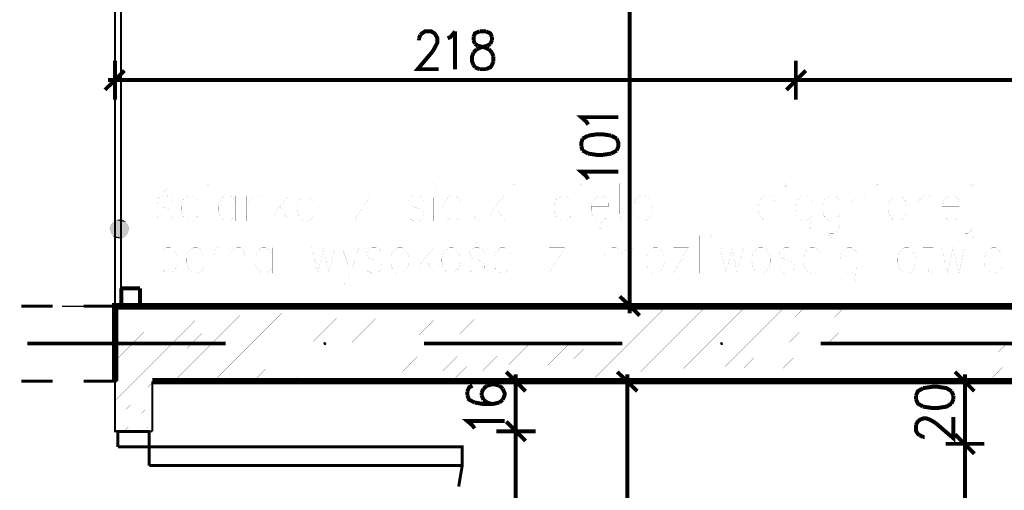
# Model space of a CAD drawing. Header units: millimetres. Extents: x -14047 to 49934, y -21523 to 14989.
# Tile 136 of 201: x 1440 to 1755, y 5842 to 5993. Entities that reach past the tile are written whole.
import ezdxf

# ---------------------------------------------------------------- set-up
doc = ezdxf.new("R2010")
doc.units = ezdxf.units.MM
doc.layers.add('H', color=7, linetype='Continuous')
doc.layers.add('P', color=7, linetype='Continuous')

msp = doc.modelspace()

# ---------------------------------------------------------------- hatches: boundary and pattern name
at = {"layer": 'H', "linetype": 'Continuous'}
for points in [[(1470.865, 5928.515), (1472.095, 5928.605), (1473.244, 5928.515)], [(1468.92, 5925.606), (1469.275, 5926.75), (1475.094, 5925.606)], [(1469.275, 5924.546), (1468.92, 5925.606), (1474.829, 5924.546)], [(1474.829, 5924.546), (1468.92, 5925.606), (1475.094, 5925.606)], [(1469.275, 5926.75), (1469.895, 5927.81), (1474.829, 5926.75)], [(1475.094, 5925.606), (1469.275, 5926.75), (1474.829, 5926.75)], [(1469.895, 5927.81), (1470.865, 5928.515), (1474.214, 5927.81)], [(1474.829, 5926.75), (1469.895, 5927.81), (1474.214, 5927.81)], [(1474.214, 5927.81), (1470.865, 5928.515), (1473.244, 5928.515)], [(1469.895, 5923.401), (1469.275, 5924.546), (1474.214, 5923.401)], [(1474.214, 5923.401), (1469.275, 5924.546), (1474.829, 5924.546)], [(1470.865, 5922.786), (1469.895, 5923.401), (1473.244, 5922.786)], [(1473.244, 5922.786), (1469.895, 5923.401), (1474.214, 5923.401)], [(1472.095, 5922.606), (1470.865, 5922.786), (1473.244, 5922.786)], [(1537.706, 5888.481), (1537.351, 5888.921), (1537.531, 5889.45), (1537.971, 5889.45), (1538.321, 5888.921), (1538.146, 5888.481)], [(1664.689, 5888.481), (1664.334, 5888.921), (1664.514, 5889.45), (1664.954, 5889.45), (1665.304, 5888.921), (1665.129, 5888.481)]]:
    msp.add_hatch(color=256, dxfattribs=at).paths.add_polyline_path(points)

# ---------------------------------------------------------------- linework, layer by layer
at = {"layer": 'P'}
for points, const_width in [([(1470.685, 6006.91), (1470.685, 5900.914)], 0.635), ([(1472.54, 6001.885), (1472.54, 5900.914)], 0.635), ([(1635.413, 6001.09), (1635.413, 5901.884)], 1.27), ([(1568.392, 5987.687), (1568.922, 5988.217), (1569.891, 5988.832), (1571.921, 5988.832), (1572.891, 5988.217), (1573.331, 5987.687)], 1.27), ([(1577.12, 5986.627), (1578.09, 5987.067), (1579.505, 5988.832)], 1.27), ([(1579.505, 5988.832), (1579.505, 5976.754)], 1.27), ([(1587.354, 5988.832), (1585.854, 5988.217), (1585.409, 5987.067)], 1.27), ([(1589.379, 5988.832), (1587.354, 5988.832)], 1.27), ([(1591.319, 5987.067), (1590.789, 5988.217), (1589.379, 5988.832)], 1.27), ([(1567.952, 5986.627), (1568.392, 5987.687)], 1.27), ([(1567.952, 5986.012), (1567.952, 5986.627)], 1.27), ([(1573.331, 5987.687), (1573.861, 5986.627), (1573.861, 5985.308), (1573.331, 5984.248), (1572.361, 5982.483)], 1.27), ([(1585.409, 5987.067), (1585.409, 5986.012)], 1.27), ([(1585.409, 5986.012), (1585.854, 5984.863)], 1.27), ([(1585.854, 5984.863), (1586.824, 5984.248)], 1.27), ([(1589.819, 5984.248), (1590.789, 5984.863)], 1.27), ([(1590.789, 5984.863), (1591.319, 5986.012)], 1.27), ([(1591.319, 5986.012), (1591.319, 5987.067)], 1.27), ([(1572.361, 5982.483), (1567.512, 5976.754), (1574.301, 5976.754)], 1.27), ([(1585.409, 5978.074), (1584.969, 5979.133), (1584.969, 5980.898), (1585.409, 5982.043)], 1.27), ([(1585.409, 5982.043), (1586.379, 5983.103)], 1.27), ([(1586.379, 5983.103), (1587.794, 5983.718), (1589.819, 5984.248)], 1.27), ([(1586.824, 5984.248), (1588.939, 5983.718), (1590.349, 5983.103)], 1.27), ([(1590.349, 5983.103), (1591.319, 5982.043)], 1.27), ([(1591.319, 5982.043), (1591.759, 5980.898)], 1.27), ([(1470.685, 5979.483), (1470.685, 5967.05)], 1.27), ([(1591.759, 5979.133), (1591.319, 5978.074), (1590.789, 5977.369), (1589.379, 5976.754)], 1.27), ([(1591.759, 5980.898), (1591.759, 5979.133)], 1.27), ([(1688.585, 5967.05), (1688.585, 5979.483)], 1.27), ([(1688.585, 5979.483), (1688.585, 5967.05)], 1.27), ([(1473.684, 5976.309), (1467.425, 5970.14)], 1.27), ([(1585.854, 5977.369), (1585.409, 5978.074)], 1.27), ([(1587.354, 5976.754), (1585.854, 5977.369)], 1.27), ([(1589.379, 5976.754), (1587.354, 5976.754)], 1.27), ([(1685.586, 5970.14), (1691.76, 5976.309)], 1.27), ([(1691.76, 5976.309), (1685.586, 5970.14)], 1.27), ([(1472.889, 5973.314), (1468.395, 5973.314)], 1.27), ([(1471.39, 5973.314), (1687.616, 5973.314)], 1.27), ([(1686.381, 5973.314), (1690.79, 5973.314)], 1.27), ([(1690.79, 5973.314), (1686.381, 5973.314)], 1.27), ([(1689.555, 5973.314), (2113.623, 5973.314)], 1.27), ([(1622.094, 5959.026), (1621.564, 5959.911), (1619.89, 5961.406), (1631.798, 5961.406)], 1.27), ([(1620.33, 5954.532), (1619.89, 5953.117), (1619.89, 5952.147)], 1.27), ([(1622.094, 5955.502), (1620.33, 5954.532)], 1.27), ([(1629.503, 5955.502), (1626.679, 5955.942), (1624.919, 5955.942), (1622.094, 5955.502)], 1.27), ([(1631.268, 5954.532), (1629.503, 5955.502)], 1.27), ([(1631.268, 5950.737), (1631.798, 5952.147), (1631.798, 5953.117), (1631.268, 5954.532)], 1.27), ([(1619.89, 5952.147), (1620.33, 5950.737)], 1.27), ([(1620.33, 5950.737), (1622.094, 5949.767)], 1.27), ([(1629.503, 5949.767), (1631.268, 5950.737)], 1.27), ([(1622.094, 5949.767), (1624.919, 5949.327), (1626.679, 5949.327), (1629.503, 5949.767)], 1.27), ([(1622.094, 5941.568), (1621.564, 5942.448), (1619.89, 5943.948), (1631.798, 5943.948)], 1.27), ([(1485.853, 5937.424), (1487.263, 5938.479)], 0.015), ([(1500.051, 5939.629), (1500.491, 5939.184), (1500.931, 5939.629), (1500.491, 5940.244), (1500.051, 5939.629)], 0.015), ([(1521.568, 5940.244), (1521.568, 5928.165)], 0.015), ([(1572.271, 5939.629), (1572.711, 5939.184), (1573.156, 5939.629), (1572.711, 5940.244), (1572.271, 5939.629)], 0.015), ([(1585.589, 5940.244), (1585.589, 5930.545), (1586.029, 5928.87), (1586.999, 5928.165), (1587.794, 5928.165)], 0.015), ([(1590.614, 5940.244), (1590.614, 5928.165)], 0.015), ([(1597.933, 5939.629), (1598.373, 5939.184), (1598.728, 5939.629), (1598.373, 5940.244), (1597.933, 5939.629)], 0.015), ([(1619.36, 5939.629), (1619.89, 5939.184), (1620.33, 5939.629), (1619.89, 5940.244), (1619.36, 5939.629)], 0.015), ([(1632.238, 5940.244), (1632.238, 5930.545), (1632.588, 5928.87), (1633.473, 5928.165), (1634.443, 5928.165)], 0.015), ([(1684.791, 5939.629), (1685.236, 5939.184), (1685.676, 5939.629), (1685.236, 5940.244), (1684.791, 5939.629)], 0.015), ([(1714.422, 5939.629), (1714.952, 5939.184), (1715.392, 5939.629), (1714.952, 5940.244), (1714.422, 5939.629)], 0.015), ([(1744.583, 5939.629), (1745.108, 5939.184), (1745.553, 5939.629), (1745.108, 5940.244), (1744.583, 5939.629)], 0.015), ([(1489.027, 5934.514), (1488.587, 5935.659), (1487.263, 5936.274), (1485.853, 5936.274), (1484.443, 5935.659), (1484.178, 5934.514), (1484.443, 5933.455), (1485.413, 5932.835), (1487.792, 5932.13), (1488.587, 5931.69), (1489.027, 5930.545), (1489.027, 5929.925), (1488.587, 5928.87), (1487.263, 5928.165), (1485.853, 5928.165), (1484.443, 5928.87), (1484.178, 5929.925)], 0.015), ([(1497.316, 5934.514), (1496.346, 5935.659), (1495.551, 5936.274), (1494.142, 5936.274), (1493.172, 5935.659), (1492.202, 5934.514), (1491.937, 5932.835), (1491.937, 5931.69), (1492.202, 5929.925), (1493.172, 5928.87), (1494.142, 5928.165), (1495.551, 5928.165), (1496.346, 5928.87), (1497.316, 5929.925)], 0.015), ([(1500.491, 5935.659), (1500.491, 5928.165)], 0.015), ([(1509.22, 5934.514), (1508.25, 5935.659), (1507.28, 5936.274), (1506.045, 5936.274), (1505.075, 5935.659), (1504.105, 5934.514), (1503.665, 5932.835), (1503.665, 5931.69), (1504.105, 5929.925), (1505.075, 5928.87), (1506.045, 5928.165), (1507.28, 5928.165), (1508.25, 5928.87), (1509.22, 5929.925)], 0.015), ([(1509.22, 5936.274), (1509.22, 5928.165)], 0.015), ([(1512.839, 5936.274), (1512.839, 5928.165)], 0.015), ([(1512.839, 5933.894), (1514.339, 5935.659), (1515.044, 5936.274), (1516.539, 5936.274), (1517.513, 5935.659), (1517.953, 5933.894), (1517.953, 5928.165)], 0.015), ([(1526.242, 5936.274), (1521.568, 5930.545)], 0.015), ([(1534.266, 5934.514), (1533.471, 5935.659), (1532.591, 5936.274), (1531.092, 5936.274), (1530.212, 5935.659), (1529.417, 5934.514), (1528.887, 5932.835), (1528.887, 5931.69), (1529.417, 5929.925), (1530.212, 5928.87), (1531.092, 5928.165), (1532.591, 5928.165), (1533.471, 5928.87), (1534.266, 5929.925)], 0.015), ([(1534.266, 5936.274), (1534.266, 5928.165)], 0.015), ([(1547.14, 5928.165), (1552.254, 5936.274), (1547.14, 5936.274)], 0.015), ([(1569.536, 5934.514), (1569.097, 5935.659), (1567.777, 5936.274), (1566.362, 5936.274), (1564.952, 5935.659), (1564.422, 5934.514), (1564.952, 5933.455), (1565.922, 5932.835), (1568.127, 5932.13), (1569.097, 5931.69), (1569.536, 5930.545), (1569.536, 5929.925), (1569.097, 5928.87), (1567.777, 5928.165), (1566.362, 5928.165), (1564.952, 5928.87), (1564.422, 5929.925)], 0.015), ([(1572.711, 5935.659), (1572.711, 5928.165)], 0.015), ([(1581.445, 5934.514), (1580.475, 5935.659), (1579.505, 5936.274), (1578.27, 5936.274), (1577.3, 5935.659), (1576.331, 5934.514), (1575.886, 5932.835), (1575.886, 5931.69), (1576.331, 5929.925), (1577.3, 5928.87), (1578.27, 5928.165), (1579.505, 5928.165), (1580.475, 5928.87), (1581.445, 5929.925)], 0.015), ([(1581.445, 5936.274), (1581.445, 5928.165)], 0.015), ([(1584.18, 5936.274), (1587.354, 5936.274)], 0.015), ([(1595.113, 5936.274), (1590.614, 5930.545)], 0.015), ([(1598.373, 5935.659), (1598.373, 5928.165)], 0.015), ([(1616.715, 5934.514), (1615.745, 5935.659), (1614.775, 5936.274), (1613.541, 5936.274), (1612.571, 5935.659), (1611.601, 5934.514), (1611.161, 5932.835), (1611.161, 5931.69), (1611.601, 5929.925), (1612.571, 5928.87), (1613.541, 5928.165), (1614.775, 5928.165), (1615.745, 5928.87), (1616.715, 5929.925)], 0.015), ([(1619.89, 5935.659), (1619.89, 5928.165)], 0.015), ([(1623.064, 5932.835), (1628.624, 5932.835), (1628.624, 5933.894), (1628.094, 5935.039), (1627.649, 5935.659), (1626.679, 5936.274), (1625.269, 5936.274), (1624.474, 5935.659), (1623.504, 5934.514), (1623.064, 5932.835), (1623.064, 5931.69), (1623.504, 5929.925), (1624.474, 5928.87), (1625.269, 5928.165), (1626.679, 5928.165)], 0.015), ([(1630.823, 5936.274), (1633.998, 5936.274)], 0.015), ([(1639.027, 5936.274), (1638.057, 5935.659), (1637.172, 5934.514), (1636.647, 5932.835), (1636.647, 5931.69), (1637.172, 5929.925), (1638.057, 5928.87), (1639.027, 5928.165), (1640.347, 5928.165), (1641.322, 5928.87), (1642.202, 5929.925), (1642.732, 5931.69), (1642.732, 5932.835), (1642.202, 5934.514), (1641.322, 5935.659), (1640.347, 5936.274), (1639.027, 5936.274)], 0.015), ([(1681.881, 5934.514), (1681.091, 5935.659), (1680.207, 5936.274), (1678.707, 5936.274), (1677.917, 5935.659), (1677.032, 5934.514), (1676.502, 5932.835), (1676.502, 5931.69), (1677.032, 5929.925), (1677.917, 5928.87), (1678.707, 5928.165), (1680.207, 5928.165), (1681.091, 5928.87), (1681.881, 5929.925)], 0.015), ([(1685.236, 5935.659), (1685.236, 5928.165)], 0.015), ([(1693.79, 5934.514), (1692.995, 5935.659), (1692.115, 5936.274), (1690.615, 5936.274), (1689.645, 5935.659), (1688.94, 5934.514), (1688.411, 5932.835), (1688.411, 5931.69), (1688.94, 5929.925), (1689.645, 5928.87), (1690.615, 5928.165), (1692.115, 5928.165), (1692.995, 5928.87), (1693.79, 5929.925)], 0.015), ([(1693.79, 5936.274), (1693.79, 5928.165)], 0.015), ([(1702.519, 5934.514), (1701.549, 5935.659), (1700.844, 5936.274), (1699.344, 5936.274), (1698.464, 5935.659), (1697.489, 5934.514), (1697.139, 5932.835), (1697.139, 5931.69), (1697.489, 5929.925), (1698.464, 5928.87), (1699.344, 5928.165), (1700.844, 5928.165), (1701.549, 5928.87), (1702.519, 5929.925)], 0.015), ([(1702.519, 5936.274), (1702.519, 5927.105), (1702.079, 5925.341), (1701.549, 5924.901), (1700.844, 5924.196), (1699.344, 5924.196), (1698.464, 5924.901)], 0.015), ([(1706.223, 5936.274), (1706.223, 5928.165)], 0.015), ([(1706.223, 5933.894), (1707.633, 5935.659), (1708.603, 5936.274), (1709.838, 5936.274), (1710.807, 5935.659), (1711.247, 5933.894), (1711.247, 5928.165)], 0.015), ([(1714.952, 5935.659), (1714.952, 5928.165)], 0.015), ([(1720.331, 5936.274), (1719.536, 5935.659), (1718.566, 5934.514), (1718.127, 5932.835), (1718.127, 5931.69), (1718.566, 5929.925), (1719.536, 5928.87), (1720.331, 5928.165), (1721.741, 5928.165), (1722.711, 5928.87), (1723.681, 5929.925), (1723.946, 5931.69), (1723.946, 5932.835), (1723.681, 5934.514), (1722.711, 5935.659), (1721.741, 5936.274), (1720.331, 5936.274)], 0.015), ([(1727.295, 5936.274), (1727.295, 5928.165)], 0.015), ([(1727.295, 5933.894), (1728.62, 5935.659), (1729.5, 5936.274), (1731, 5936.274), (1731.795, 5935.659), (1732.235, 5933.894), (1732.235, 5928.165)], 0.015), ([(1735.409, 5932.835), (1740.963, 5932.835), (1740.963, 5933.894), (1740.523, 5935.039), (1739.994, 5935.659), (1739.024, 5936.274), (1737.789, 5936.274), (1736.819, 5935.659), (1735.849, 5934.514), (1735.409, 5932.835), (1735.409, 5931.69), (1735.849, 5929.925), (1736.819, 5928.87), (1737.789, 5928.165), (1739.024, 5928.165), (1739.994, 5928.87), (1740.963, 5929.925)], 0.015), ([(1745.108, 5935.659), (1745.108, 5926.485), (1744.583, 5924.901), (1743.698, 5924.196), (1742.728, 5924.196)], 0.015), ([(1523.333, 5932.835), (1526.507, 5928.165)], 0.015), ([(1592.378, 5932.835), (1595.553, 5928.165)], 0.015), ([(1655.43, 5933.455), (1663.629, 5933.455)], 0.015), ([(1472.095, 5928.69), (1470.95, 5928.515), (1469.98, 5927.9), (1469.365, 5926.93), (1469.1, 5925.961), (1469.185, 5924.901), (1469.715, 5923.931), (1470.51, 5923.136), (1471.57, 5922.606), (1472.54, 5922.606), (1473.684, 5923.136), (1474.479, 5923.931), (1474.919, 5924.901), (1475.094, 5925.961), (1474.744, 5926.93), (1474.124, 5927.9), (1473.154, 5928.515), (1472.095, 5928.69)], 0.015), ([(1626.679, 5928.165), (1627.649, 5928.87), (1628.624, 5929.925)], 0.015), ([(1468.92, 5925.696), (1765.745, 5925.696)], 0.015), ([(1547.14, 5928.165), (1552.254, 5928.165)], 0.015), ([(1626.679, 5928.075), (1626.064, 5927.72), (1625.534, 5927.105), (1625.534, 5926.485), (1626.064, 5925.781), (1626.679, 5925.516)], 0.015), ([(1626.679, 5928.075), (1626.064, 5927.72), (1625.534, 5927.105), (1625.534, 5926.485), (1626.064, 5925.781), (1626.679, 5925.516)], 0.015), ([(1693.79, 5928.075), (1693.17, 5927.72), (1692.73, 5927.105), (1692.73, 5926.485), (1693.17, 5925.781), (1693.79, 5925.516)], 0.015), ([(1693.79, 5928.075), (1693.17, 5927.72), (1692.73, 5927.105), (1692.73, 5926.485), (1693.17, 5925.781), (1693.79, 5925.516)], 0.015), ([(1502.521, 5923.576), (1502.521, 5911.497)], 0.015), ([(1567.952, 5923.576), (1567.952, 5911.497)], 0.015), ([(1657.635, 5923.576), (1657.635, 5911.497)], 0.015), ([(1660.809, 5922.961), (1661.249, 5922.521), (1661.599, 5922.961), (1661.249, 5923.576), (1660.809, 5922.961)], 0.015), ([(1699.254, 5922.961), (1699.519, 5922.521), (1700.049, 5922.961), (1699.519, 5923.576), (1699.254, 5922.961)], 0.015), ([(1730.65, 5923.576), (1730.65, 5913.877), (1731.09, 5912.202), (1732.06, 5911.497), (1733.03, 5911.497)], 0.015), ([(1745.198, 5922.961), (1745.728, 5922.521), (1746.168, 5922.961), (1745.728, 5923.576), (1745.198, 5922.961)], 0.015), ([(1485.238, 5919.611), (1485.238, 5907.528)], 0.015), ([(1485.238, 5917.847), (1486.208, 5918.991), (1486.998, 5919.611), (1488.412, 5919.611), (1489.382, 5918.991), (1490.352, 5917.847), (1490.617, 5916.172), (1490.617, 5915.022), (1490.352, 5913.262), (1489.382, 5912.202), (1488.412, 5911.497), (1486.998, 5911.497), (1486.208, 5912.202), (1485.238, 5913.262)], 0.015), ([(1493.527, 5916.172), (1498.906, 5916.172), (1498.906, 5917.227), (1498.466, 5918.377), (1498.111, 5918.991), (1497.141, 5919.611), (1495.731, 5919.611), (1494.762, 5918.991), (1493.967, 5917.847), (1493.527, 5916.172), (1493.527, 5915.022), (1493.967, 5913.262), (1494.762, 5912.202), (1495.731, 5911.497), (1497.141, 5911.497), (1498.111, 5912.202), (1498.906, 5913.262)], 0.015), ([(1502.081, 5917.227), (1504.02, 5920.756)], 0.015), ([(1507.105, 5919.611), (1507.105, 5911.497)], 0.015), ([(1507.105, 5917.227), (1508.605, 5918.991), (1509.575, 5919.611), (1510.809, 5919.611), (1511.779, 5918.991), (1512.219, 5917.227), (1512.219, 5911.497)], 0.015), ([(1520.948, 5917.847), (1519.978, 5918.991), (1519.008, 5919.611), (1517.598, 5919.611), (1516.804, 5918.991), (1515.924, 5917.847), (1515.394, 5916.172), (1515.394, 5915.022), (1515.924, 5913.262), (1516.804, 5912.202), (1517.598, 5911.497), (1519.008, 5911.497), (1519.978, 5912.202), (1520.948, 5913.262)], 0.015), ([(1520.948, 5919.611), (1520.948, 5911.497)], 0.015), ([(1533.646, 5919.611), (1535.586, 5911.497), (1537.351, 5919.611), (1539.206, 5911.497), (1540.965, 5919.611)], 0.015), ([(1543.35, 5919.611), (1546.085, 5911.497), (1548.729, 5919.611)], 0.015), ([(1556.048, 5917.847), (1555.608, 5918.991), (1554.284, 5919.611), (1552.874, 5919.611), (1551.459, 5918.991), (1551.109, 5917.847), (1551.459, 5916.787), (1552.434, 5916.172), (1554.723, 5915.467), (1555.608, 5915.022), (1556.048, 5913.877), (1556.048, 5913.262), (1555.608, 5912.202), (1554.284, 5911.497), (1552.874, 5911.497), (1551.459, 5912.202), (1551.109, 5913.262)], 0.015), ([(1561.163, 5919.611), (1560.193, 5918.991), (1559.223, 5917.847), (1558.868, 5916.172), (1558.868, 5915.022), (1559.223, 5913.262), (1560.193, 5912.202), (1561.163, 5911.497), (1562.572, 5911.497), (1563.367, 5912.202), (1564.337, 5913.262), (1564.777, 5915.022), (1564.777, 5916.172), (1564.337, 5917.847), (1563.367, 5918.991), (1562.572, 5919.611), (1561.163, 5919.611)], 0.015), ([(1572.536, 5919.611), (1567.952, 5913.877)], 0.015), ([(1577.65, 5919.611), (1576.681, 5918.991), (1575.711, 5917.847), (1575.271, 5916.172), (1575.271, 5915.022), (1575.711, 5913.262), (1576.681, 5912.202), (1577.65, 5911.497), (1578.885, 5911.497), (1579.855, 5912.202), (1580.825, 5913.262), (1581.265, 5915.022), (1581.265, 5916.172), (1580.825, 5917.847), (1579.855, 5918.991), (1578.885, 5919.611), (1577.65, 5919.611)], 0.015), ([(1589.029, 5917.847), (1588.584, 5918.991), (1587.174, 5919.611), (1585.764, 5919.611), (1584.439, 5918.991), (1584, 5917.847), (1584.439, 5916.787), (1585.409, 5916.172), (1587.614, 5915.467), (1588.584, 5915.022), (1589.029, 5913.877), (1589.029, 5913.262), (1588.584, 5912.202), (1587.174, 5911.497), (1585.764, 5911.497), (1584.439, 5912.202), (1584, 5913.262)], 0.015), ([(1585.764, 5920.756), (1587.174, 5921.816)], 0.015), ([(1597.138, 5917.847), (1596.348, 5918.991), (1595.378, 5919.611), (1593.963, 5919.611), (1593.173, 5918.991), (1592.203, 5917.847), (1591.759, 5916.172), (1591.759, 5915.022), (1592.203, 5913.262), (1593.173, 5912.202), (1593.963, 5911.497), (1595.378, 5911.497), (1596.348, 5912.202), (1597.138, 5913.262)], 0.015), ([(1593.788, 5920.756), (1595.113, 5921.816)], 0.015), ([(1609.576, 5911.497), (1614.6, 5919.611), (1609.576, 5919.611)], 0.015), ([(1627.299, 5919.611), (1627.299, 5911.497)], 0.015), ([(1627.299, 5917.227), (1628.709, 5918.991), (1629.678, 5919.611), (1631.088, 5919.611), (1631.883, 5918.991), (1632.413, 5917.227), (1632.413, 5911.497)], 0.015), ([(1632.413, 5917.227), (1633.823, 5918.991), (1634.793, 5919.611), (1636.028, 5919.611), (1636.997, 5918.991), (1637.437, 5917.227), (1637.437, 5911.497)], 0.015), ([(1642.907, 5919.611), (1642.027, 5918.991), (1641.142, 5917.847), (1640.612, 5916.172), (1640.612, 5915.022), (1641.142, 5913.262), (1642.027, 5912.202), (1642.907, 5911.497), (1644.316, 5911.497), (1645.286, 5912.202), (1646.171, 5913.262), (1646.521, 5915.022), (1646.521, 5916.172), (1646.171, 5917.847), (1645.286, 5918.991), (1644.316, 5919.611), (1642.907, 5919.611)], 0.015), ([(1649.346, 5911.497), (1654.28, 5919.611), (1649.346, 5919.611)], 0.015), ([(1664.424, 5919.611), (1666.188, 5911.497), (1668.128, 5919.611), (1669.803, 5911.497), (1671.743, 5919.611)], 0.015), ([(1676.682, 5919.611), (1675.887, 5918.991), (1674.917, 5917.847), (1674.477, 5916.172), (1674.477, 5915.022), (1674.917, 5913.262), (1675.887, 5912.202), (1676.682, 5911.497), (1678.092, 5911.497), (1679.062, 5912.202), (1680.032, 5913.262), (1680.472, 5915.022), (1680.472, 5916.172), (1680.032, 5917.847), (1679.062, 5918.991), (1678.092, 5919.611), (1676.682, 5919.611)], 0.015), ([(1688.146, 5917.847), (1687.791, 5918.991), (1686.381, 5919.611), (1684.971, 5919.611), (1683.646, 5918.991), (1683.206, 5917.847), (1683.646, 5916.787), (1684.441, 5916.172), (1686.821, 5915.467), (1687.791, 5915.022), (1688.146, 5913.877), (1688.146, 5913.262), (1687.791, 5912.202), (1686.381, 5911.497), (1684.971, 5911.497), (1683.646, 5912.202), (1683.206, 5913.262)], 0.015), ([(1684.971, 5920.756), (1686.381, 5921.816)], 0.015), ([(1696.344, 5917.847), (1695.55, 5918.991), (1694.58, 5919.611), (1693.17, 5919.611), (1692.2, 5918.991), (1691.405, 5917.847), (1690.965, 5916.172), (1690.965, 5915.022), (1691.405, 5913.262), (1692.2, 5912.202), (1693.17, 5911.497), (1694.58, 5911.497), (1695.55, 5912.202), (1696.344, 5913.262)], 0.015), ([(1708.248, 5917.847), (1707.278, 5918.991), (1706.488, 5919.611), (1705.073, 5919.611), (1704.103, 5918.991), (1703.314, 5917.847), (1702.869, 5916.172), (1702.869, 5915.022), (1703.314, 5913.262), (1704.103, 5912.202), (1705.073, 5911.497), (1706.488, 5911.497), (1707.278, 5912.202), (1708.248, 5913.262)], 0.015), ([(1708.248, 5919.611), (1708.248, 5911.497)], 0.015), ([(1723.331, 5919.611), (1722.361, 5918.991), (1721.566, 5917.847), (1721.126, 5916.172), (1721.126, 5915.022), (1721.566, 5913.262), (1722.361, 5912.202), (1723.331, 5911.497), (1724.741, 5911.497), (1725.71, 5912.202), (1726.505, 5913.262), (1727.035, 5915.022), (1727.035, 5916.172), (1726.505, 5917.847), (1725.71, 5918.991), (1724.741, 5919.611), (1723.331, 5919.611)], 0.015), ([(1729.325, 5919.611), (1732.59, 5919.611)], 0.015), ([(1735.234, 5919.611), (1737.174, 5911.497), (1738.939, 5919.611), (1740.788, 5911.497), (1742.553, 5919.611)], 0.015), ([(1748.902, 5916.172), (1754.457, 5916.172), (1754.457, 5917.227), (1754.017, 5918.377), (1753.487, 5918.991), (1752.692, 5919.611), (1751.282, 5919.611), (1750.312, 5918.991), (1749.342, 5917.847), (1748.902, 5916.172), (1748.902, 5915.022), (1749.342, 5913.262), (1750.312, 5912.202), (1751.282, 5911.497), (1752.692, 5911.497), (1753.487, 5912.202), (1754.457, 5913.262)], 0.015), ([(1569.891, 5916.172), (1573.066, 5911.497)], 0.015), ([(1661.249, 5918.991), (1661.249, 5911.497)], 0.015), ([(1699.519, 5918.991), (1699.519, 5911.497)], 0.015), ([(1745.728, 5918.991), (1745.728, 5911.497)], 0.015), ([(1546.085, 5911.497), (1545.11, 5909.293), (1544.14, 5908.233), (1543.35, 5907.528), (1542.82, 5907.528)], 0.015), ([(1609.576, 5911.497), (1614.6, 5911.497)], 0.015), ([(1649.346, 5911.497), (1654.28, 5911.497)], 0.015), ([(1708.248, 5911.408), (1707.633, 5911.058), (1707.193, 5910.438), (1707.193, 5909.823), (1707.633, 5909.118), (1708.248, 5908.853)], 0.015), ([(1708.248, 5911.408), (1707.633, 5911.058), (1707.193, 5910.438), (1707.193, 5909.823), (1707.633, 5909.118), (1708.248, 5908.853)], 0.015), ([(1472.715, 5906.648), (1478.624, 5906.648)], 1.27), ([(1478.624, 5900.914), (1472.715, 5900.914), (1472.715, 5906.648)], 1.27), ([(1478.624, 5906.648), (1478.624, 5900.914)], 1.27), ([(1632.238, 5904.088), (1638.587, 5897.914)], 1.27), ([(1635.413, 5903.119), (1635.413, 5898.709)], 1.27), ([(1440.614, 5900.914), (1450.667, 5900.914)], 0.95), ([(1453.667, 5900.914), (1480.034, 5900.914)], 0.475), ([(1460.631, 5900.914), (1470.685, 5900.914)], 0.955), ([(1654.635, 5900.914), (1470.685, 5900.914), (1470.685, 5876.927)], 2.065), ([(1470.685, 5900.914), (1470.685, 5893.95)], 0.95), ([(1470.685, 5896.33), (1475.359, 5900.914)], 0.015), ([(1470.685, 5889.805), (1481.798, 5900.914)], 0.015), ([(1470.685, 5883.456), (1488.147, 5900.914)], 0.015), ([(1470.685, 5877.107), (1494.497, 5900.914)], 0.015), ([(1470.685, 5870.758), (1500.846, 5900.914)], 0.015), ([(1483.208, 5876.927), (1507.105, 5900.914)], 0.015), ([(1489.557, 5876.927), (1513.544, 5900.914)], 0.015), ([(1495.906, 5876.927), (1519.893, 5900.914)], 0.015), ([(1502.256, 5876.927), (1526.242, 5900.914)], 0.015), ([(1508.605, 5900.914), (1540.35, 5900.914)], 0.475), ([(1508.605, 5876.927), (1532.591, 5900.914)], 0.015), ([(1514.954, 5876.927), (1538.851, 5900.914)], 0.015), ([(1521.303, 5876.927), (1545.375, 5900.914)], 0.015), ([(1527.652, 5876.927), (1551.724, 5900.914)], 0.015), ([(1534.001, 5876.927), (1558.073, 5900.914)], 0.015), ([(1540.35, 5876.927), (1564.422, 5900.914)], 0.015), ([(1546.79, 5876.927), (1570.771, 5900.914)], 0.015), ([(1553.224, 5876.927), (1577.12, 5900.914)], 0.015), ([(1559.573, 5876.927), (1583.47, 5900.914)], 0.015), ([(1565.922, 5876.927), (1589.819, 5900.914)], 0.015), ([(1568.922, 5900.914), (1600.667, 5900.914)], 0.475), ([(1572.271, 5876.927), (1596.168, 5900.914)], 0.015), ([(1578.535, 5876.927), (1602.517, 5900.914)], 0.015), ([(1584.969, 5876.927), (1608.866, 5900.914)], 0.015), ([(1591.319, 5876.927), (1615.395, 5900.914)], 0.015), ([(1597.668, 5876.927), (1621.744, 5900.914)], 0.015), ([(1604.017, 5876.927), (1628.094, 5900.914)], 0.015), ([(1610.281, 5876.927), (1634.443, 5900.914)], 0.015), ([(1616.805, 5876.927), (1640.792, 5900.914)], 0.015), ([(1623.154, 5876.927), (1647.141, 5900.914)], 0.015), ([(1629.238, 5900.914), (1641.582, 5900.914)], 1.27), ([(1629.238, 5900.914), (1660.984, 5900.914)], 0.475), ([(1629.503, 5876.927), (1653.49, 5900.914)], 0.015), ([(1635.853, 5876.927), (1659.839, 5900.914)], 0.015), ([(1642.202, 5876.927), (1666.188, 5900.914)], 0.015), ([(1648.551, 5876.927), (1672.538, 5900.914)], 0.015), ([(2114.593, 5900.914), (1654.635, 5900.914)], 2.065), ([(1654.9, 5876.927), (1678.887, 5900.914)], 0.015), ([(1661.249, 5876.927), (1685.236, 5900.914)], 0.015), ([(1667.598, 5876.927), (1691.76, 5900.914)], 0.015), ([(1673.947, 5876.927), (1698.109, 5900.914)], 0.015), ([(1680.297, 5876.927), (1704.458, 5900.914)], 0.015), ([(1686.646, 5876.927), (1710.807, 5900.914)], 0.015), ([(1689.555, 5900.914), (1721.301, 5900.914)], 0.475), ([(1693.17, 5876.927), (1717.157, 5900.914)], 0.015), ([(1699.519, 5876.927), (1723.506, 5900.914)], 0.015), ([(1705.868, 5876.927), (1729.855, 5900.914)], 0.015), ([(1712.217, 5876.927), (1736.204, 5900.914)], 0.015), ([(1718.566, 5876.927), (1742.553, 5900.914)], 0.015), ([(1724.916, 5876.927), (1748.902, 5900.914)], 0.015), ([(1731.265, 5876.927), (1755.252, 5900.914)], 0.015), ([(1737.614, 5876.927), (1761.601, 5900.914)], 0.015), ([(1743.963, 5876.927), (1768.125, 5900.914)], 0.015), ([(1749.872, 5900.914), (1781.618, 5900.914)], 0.475), ([(1750.312, 5876.927), (1774.474, 5900.914)], 0.015), ([(1442.554, 5889.011), (1506.045, 5889.011)], 1.27), ([(1569.536, 5889.011), (1633.028, 5889.011)], 1.27), ([(1696.519, 5889.011), (1760.011, 5889.011)], 1.27), ([(1470.685, 5883.896), (1470.685, 5876.927), (1460.631, 5876.927)], 0.95), ([(1602.077, 5873.753), (1595.903, 5879.927)], 1.27), ([(1598.903, 5874.722), (1598.903, 5879.132)], 1.27), ([(1637.792, 5873.753), (1631.443, 5879.927)], 1.27), ([(1634.618, 5874.722), (1634.618, 5879.132)], 1.27), ([(1745.728, 5873.753), (1739.554, 5879.927)], 1.27), ([(1742.728, 5874.722), (1742.728, 5879.132)], 1.27), ([(1450.667, 5876.927), (1440.614, 5876.927)], 0.955), ([(1470.685, 5876.927), (1470.685, 5860.879), (1482.593, 5860.879)], 0.635), ([(1470.685, 5864.409), (1482.593, 5876.487)], 0.015), ([(1482.593, 5876.927), (1494.582, 5876.927), (1854.633, 5876.927), (1854.633, 5856.91)], 2.065), ([(1482.593, 5876.927), (1482.593, 5860.879)], 0.635), ([(1585.059, 5875.517), (1584, 5874.987), (1583.385, 5873.578)], 1.27), ([(1588.584, 5874.547), (1587.969, 5873.138)], 1.27), ([(1589.734, 5875.517), (1588.584, 5874.547)], 1.27), ([(1591.409, 5875.957), (1589.734, 5875.517)], 1.27), ([(1591.938, 5875.957), (1591.409, 5875.957)], 1.27), ([(1593.703, 5875.517), (1591.938, 5875.957)], 1.27), ([(1605.252, 5876.927), (1592.728, 5876.927)], 1.27), ([(1594.758, 5874.547), (1593.703, 5875.517)], 1.27), ([(1594.758, 5871.023), (1595.378, 5872.518), (1595.378, 5873.138), (1594.758, 5874.547)], 1.27), ([(1598.903, 5875.957), (1598.903, 5861.849)], 1.27), ([(1640.792, 5876.927), (1628.444, 5876.927)], 1.27), ([(1634.618, 5635.84), (1634.618, 5875.957)], 1.27), ([(1729.325, 5874.722), (1727.65, 5873.753), (1727.035, 5872.343)], 1.27), ([(1738.409, 5873.753), (1736.819, 5874.722), (1733.999, 5875.167), (1732.235, 5875.167), (1729.325, 5874.722)], 1.27), ([(1748.902, 5876.927), (1736.559, 5876.927)], 1.27), ([(1742.728, 5875.957), (1742.728, 5857.88)], 1.27), ([(1583.385, 5873.578), (1583.385, 5872.518)], 1.27), ([(1583.385, 5872.518), (1584, 5871.023), (1585.764, 5870.138)], 1.27), ([(1587.969, 5873.138), (1587.969, 5872.518)], 1.27), ([(1587.969, 5872.518), (1588.584, 5871.023)], 1.27), ([(1727.035, 5872.343), (1727.035, 5871.198)], 1.27), ([(1727.035, 5871.198), (1727.65, 5869.788), (1729.325, 5868.818)], 1.27), ([(1739.024, 5872.343), (1738.409, 5873.753)], 1.27), ([(1738.409, 5869.788), (1739.024, 5871.198)], 1.27), ([(1739.024, 5871.198), (1739.024, 5872.343)], 1.27), ([(1473.509, 5860.879), (1482.593, 5870.138)], 0.015), ([(1585.764, 5870.138), (1588.584, 5869.608), (1591.409, 5869.608)], 1.27), ([(1588.584, 5871.023), (1589.734, 5870.138)], 1.27), ([(1589.734, 5870.138), (1591.409, 5869.608)], 1.27), ([(1591.409, 5869.608), (1593.703, 5870.138)], 1.27), ([(1593.703, 5870.138), (1594.758, 5871.023)], 1.27), ([(1729.325, 5868.818), (1732.235, 5868.373), (1733.999, 5868.373), (1736.819, 5868.818), (1738.409, 5869.788)], 1.27), ([(1727.035, 5862.994), (1727.65, 5864.054), (1728.265, 5864.584), (1729.325, 5865.024), (1730.47, 5865.024), (1731.62, 5864.584), (1733.294, 5863.614)], 1.27), ([(1733.294, 5863.614), (1739.024, 5858.675), (1739.024, 5865.464)], 1.27), ([(1479.859, 5860.879), (1482.593, 5863.789)], 0.015), ([(1585.764, 5861.849), (1585.059, 5862.819), (1583.385, 5864.229), (1595.378, 5864.229)], 1.27), ([(1595.903, 5864.054), (1602.077, 5857.88)], 1.27), ([(1602.077, 5857.88), (1595.903, 5864.054)], 1.27), ([(1598.903, 5863.084), (1598.903, 5858.675)], 1.27), ([(1598.903, 5858.675), (1598.903, 5863.084)], 1.27), ([(1728.265, 5859.644), (1727.65, 5860.084), (1727.035, 5861.054), (1727.035, 5862.994)], 1.27), ([(1481.618, 5860.879), (1481.618, 5855.94), (1471.57, 5855.94)], 0.955), ([(1471.57, 5855.94), (1471.57, 5860.879), (1481.618, 5860.879)], 0.95), ([(1592.728, 5860.879), (1605.252, 5860.879)], 1.27), ([(1605.252, 5860.879), (1592.728, 5860.879)], 1.27), ([(1598.903, 5860.084), (1598.903, 5651.887)], 1.27), ([(1729.325, 5859.115), (1728.265, 5859.644)], 1.27), ([(1729.855, 5859.115), (1729.325, 5859.115)], 1.27), ([(1739.554, 5859.909), (1745.728, 5853.735)], 1.27), ([(1745.728, 5853.735), (1739.554, 5859.909)], 1.27), ([(1742.728, 5859.115), (1742.728, 5854.705)], 1.27), ([(1742.728, 5854.705), (1742.728, 5859.115)], 1.27), ([(1481.618, 5849.946), (1481.618, 5855.94)], 0.955), ([(1481.618, 5855.94), (1581.795, 5855.94), (1581.795, 5849.946), (1481.618, 5849.946)], 0.95), ([(1736.559, 5856.91), (1748.902, 5856.91)], 1.27), ([(1748.902, 5856.91), (1736.559, 5856.91)], 1.27), ([(1742.728, 5855.94), (1742.728, 5655.857)], 1.27), ([(1581.795, 5849.946), (1580.65, 5843.242)], 0.95)]:
    msp.add_lwpolyline(points, dxfattribs=dict(at, const_width=const_width))

doc.saveas('drawing.dxf')
